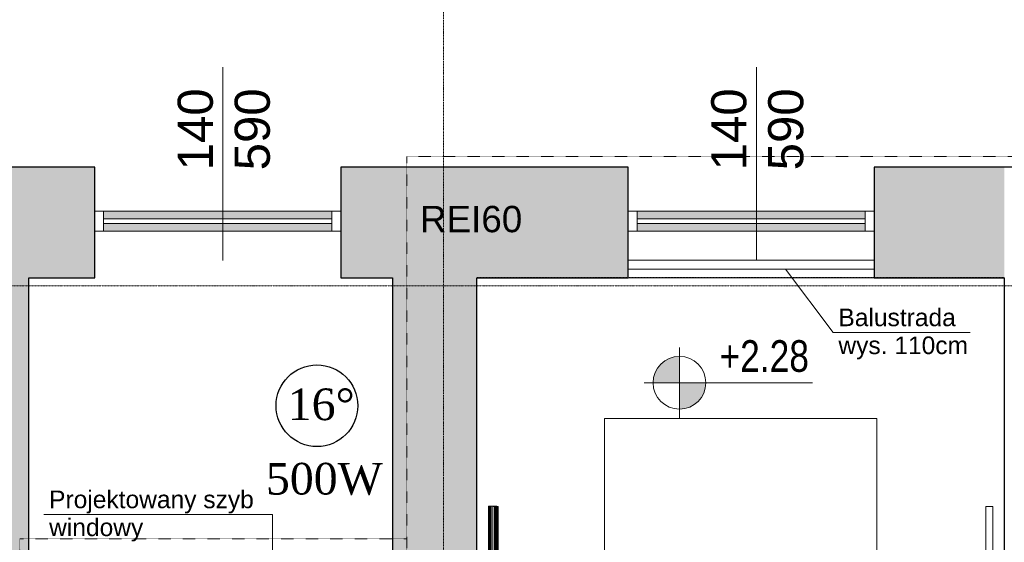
# Model space of a CAD drawing. Header units: inches. Extents: x -112469 to 885939, y -131046 to 286269.
# Tile 73 of 138: x 88894 to 94495, y -102039 to -99067. Entities that reach past the tile are written whole.
import ezdxf

# ---------------------------------------------------------------- set-up
doc = ezdxf.new("R2010")
doc.units = ezdxf.units.IN
doc.header["$MEASUREMENT"] = 0
for name, pattern in [('Aligning Line 1_8_', [0.635, 0.3175, -0.3175]), ('Linia siatki', [0.9925, 0.47, -0.2175, 0.0875, -0.2175]), ('Ponad', [0.396875, 0.238125, -0.15875])]:
    doc.linetypes.add(name, pattern=pattern)
for name, color, linetype, lineweight in [('_IS_CO opis', 26, 'Continuous', 25), ('_IS_CO zasilenie', 1, 'Continuous', 30), ('A-DETL', 251, 'Continuous', 9), ('A-DETL-THIN', 251, 'Continuous', 9), ('A-FLOR-HRAL', 251, 'Continuous', 9), ('A-FLOR-HRAL-MBND', 251, 'Ponad', 9), ('A-GLAZ', 251, 'Continuous', 9), ('A-WALL', 251, 'Continuous', 9), ('A-WALL-PATT', 254, 'Continuous', 25), ('G-ANNO-DIMS', 251, 'Continuous', 9), ('G-ANNO-TEXT', 251, 'Continuous', 9), ('S-GRID', 251, 'Continuous', 9), ('S-STRS', 251, 'Continuous', 9), ('S-STRS-ANNO', 251, 'Continuous', 9), ('S-STRS-MBND', 251, 'Ponad', 9)]:
    doc.layers.add(name, color=color, linetype=linetype, lineweight=lineweight)
doc.styles.add('Arial_2', font='arial.ttf', dxfattribs={"height": 10})
doc.styles.add('Arial_3', font='arial.ttf', dxfattribs={"height": 15})
doc.styles.add('Arial_4', font='arial.ttf', dxfattribs={"width": 0.8, "height": 18})
doc.styles.add('Arial_5', font='arial.ttf', dxfattribs={"height": 20})
doc.styles.add('krzysiek', font='times.ttf')

# ---------------------------------------------------------------- blocks, each defined once
blk = doc.blocks.new('Typ poręczy górnej - Górna poręcz_wewnętrzny_-V11-4_Poziom piętra')
at = {"layer": 'A-FLOR-HRAL', "linetype": 'Ponad'}
for p, q in [((16502.16, -9005.59), (16506.16, -9005.59)), ((16502.16, -9035.47), (16502.16, -9005.59)), ((16506.16, -9035.47), (16506.16, -9005.59)), ((16502.16, -9035.47), (16506.16, -9035.47)), ((16502.16, -9035.59), (16506.16, -9035.59)), ((16502.16, -9275.76), (16502.16, -9035.59)), ((16506.16, -9273.9), (16506.16, -9035.59))]:
    blk.add_line(p, q, dxfattribs=at)
at = {"layer": 'A-FLOR-HRAL'}
for p, q in [((16506.16, -9273.9), (16502.16, -9275.76)), ((16502.16, -9423.47), (16502.16, -9275.76)), ((16506.16, -9423.47), (16506.16, -9273.9)), ((16502.16, -9423.47), (16506.16, -9423.47))]:
    blk.add_line(p, q, dxfattribs=at)
blk = doc.blocks.new('Poręcz - Poręcz-712949-4_Poziom piętra')
at = {"layer": 'A-FLOR-HRAL-MBND'}
for p, q in [((16502.66, -9005.59), (16505.66, -9005.59)), ((16502.66, -9035.47), (16502.66, -9005.59)), ((16502.66, -9005.59), (16505.66, -9005.59)), ((16502.66, -9035.47), (16502.66, -9005.59)), ((16502.66, -9005.59), (16505.66, -9005.59)), ((16502.66, -9035.47), (16502.66, -9005.59)), ((16502.66, -9005.59), (16505.66, -9005.59)), ((16502.66, -9035.47), (16502.66, -9005.59)), ((16505.66, -9035.47), (16505.66, -9005.59)), ((16505.66, -9035.47), (16505.66, -9005.59)), ((16505.66, -9035.47), (16505.66, -9005.59)), ((16505.66, -9035.47), (16505.66, -9005.59)), ((16502.66, -9035.59), (16502.66, -9035.47)), ((16502.66, -9035.59), (16502.66, -9035.47)), ((16502.66, -9035.59), (16502.66, -9035.47)), ((16502.66, -9035.59), (16502.66, -9035.47)), ((16502.66, -9275.53), (16502.66, -9035.59)), ((16502.66, -9275.53), (16502.66, -9035.59)), ((16502.66, -9275.53), (16502.66, -9035.59)), ((16502.66, -9275.53), (16502.66, -9035.59)), ((16505.66, -9035.59), (16505.66, -9035.47)), ((16505.66, -9035.59), (16505.66, -9035.47)), ((16505.66, -9035.59), (16505.66, -9035.47)), ((16505.66, -9035.59), (16505.66, -9035.47)), ((16505.66, -9274.13), (16505.66, -9035.59)), ((16505.66, -9274.13), (16505.66, -9035.59)), ((16505.66, -9274.13), (16505.66, -9035.59)), ((16505.66, -9274.13), (16505.66, -9035.59))]:
    blk.add_line(p, q, dxfattribs=at)
blk = doc.blocks.new('Typ poręczy górnej - Górna poręcz_wewnętrzny_-V10-4_Poziom piętra')
at = {"layer": 'A-FLOR-HRAL'}
for p, q in [((16788.08, -9005.71), (16784.08, -9005.71)), ((16784.08, -9005.71), (16784.08, -9395.71)), ((16788.08, -9005.71), (16788.08, -9395.71)), ((16788.08, -9395.71), (16784.08, -9395.71))]:
    blk.add_line(p, q, dxfattribs=at)
blk = doc.blocks.new('Typ poręczy górnej - Górna poręcz_wewnętrzny_-712286-4_Poziom piętra')
at = {"layer": 'A-FLOR-HRAL'}
for p, q in [((16784.08, -9005.71), (16784.08, -9036.67)), ((16788.08, -9036.67), (16788.08, -9005.71)), ((16784.08, -9036.67), (16784.08, -9395.71)), ((16788.08, -9395.71), (16788.08, -9036.67))]:
    blk.add_line(p, q, dxfattribs=at)
at = {"layer": 'A-FLOR-HRAL', "flags": 128}
for points in [[(16785.88, -9005.71), (16786.08, -9005.71), (16786.29, -9005.71)], [(16786.29, -9395.71), (16786.08, -9395.71), (16785.88, -9395.71)]]:
    blk.add_lwpolyline(points, dxfattribs=at)
blk = doc.blocks.new('Poręcz - Poręcz-703291-4_Poziom piętra')
at = {"layer": 'A-FLOR-HRAL'}
for p, q in [((16503.66, -9005.71), (16506.66, -9005.71)), ((16503.66, -9035.71), (16503.66, -9005.71)), ((16506.66, -9035.71), (16506.66, -9005.71)), ((16503.66, -9275.06), (16503.66, -9035.71)), ((16506.66, -9273.67), (16506.66, -9035.71))]:
    blk.add_line(p, q, dxfattribs=at)
blk = doc.blocks.new('Typ poręczy górnej - Górna poręcz_wewnętrzny_-V8-4_Poziom piętra')
at = {"layer": 'A-FLOR-HRAL', "linetype": 'Ponad'}
for p, q in [((16501.16, -9005.47), (16505.16, -9005.47)), ((16501.16, -9035.47), (16501.16, -9005.47)), ((16505.16, -9035.47), (16505.16, -9005.47)), ((16501.16, -9276.23), (16501.16, -9035.47)), ((16505.16, -9274.37), (16505.16, -9035.47))]:
    blk.add_line(p, q, dxfattribs=at)
at = {"layer": 'A-FLOR-HRAL'}
for p, q in [((16505.16, -9274.37), (16501.16, -9276.23)), ((16501.16, -9425.47), (16501.16, -9276.23)), ((16505.16, -9425.47), (16505.16, -9274.37)), ((16501.16, -9425.47), (16505.16, -9425.47))]:
    blk.add_line(p, q, dxfattribs=at)
blk = doc.blocks.new('Poręcz - Poręcz-702183-4_Poziom piętra')
at = {"layer": 'A-FLOR-HRAL-MBND'}
for p, q in [((16501.66, -9005.47), (16504.66, -9005.47)), ((16501.66, -9035.47), (16501.66, -9005.47)), ((16501.66, -9005.47), (16504.66, -9005.47)), ((16501.66, -9035.47), (16501.66, -9005.47)), ((16501.66, -9005.47), (16504.66, -9005.47)), ((16501.66, -9035.47), (16501.66, -9005.47)), ((16501.66, -9005.47), (16504.66, -9005.47)), ((16501.66, -9035.47), (16501.66, -9005.47)), ((16504.66, -9035.47), (16504.66, -9005.47)), ((16504.66, -9035.47), (16504.66, -9005.47)), ((16504.66, -9035.47), (16504.66, -9005.47)), ((16504.66, -9035.47), (16504.66, -9005.47)), ((16501.66, -9276), (16501.66, -9035.47)), ((16501.66, -9276), (16501.66, -9035.47)), ((16501.66, -9276), (16501.66, -9035.47)), ((16501.66, -9276), (16501.66, -9035.47)), ((16504.66, -9274.6), (16504.66, -9035.47)), ((16504.66, -9274.6), (16504.66, -9035.47)), ((16504.66, -9274.6), (16504.66, -9035.47)), ((16504.66, -9274.6), (16504.66, -9035.47))]:
    blk.add_line(p, q, dxfattribs=at)
blk = doc.blocks.new('Aluminum_1 szybowe - OKNA NA KLATCE 140_490 wymiana-632360-4_Poziom piętra')
at = {"layer": 'A-GLAZ'}
h = blk.add_hatch(color=256, dxfattribs=at)
h.paths.add_polyline_path([(-2.24, 0.23), (-2.24, 4.67), (-132.08, 4.67), (-132.08, 0.23)])
h.paths.add_polyline_path([(-2.24, 7.21), (-2.24, 11.66), (-132.08, 11.66), (-132.08, 7.21)])
at = {"layer": 'A-GLAZ', "lineweight": 18}
for p, q in [((-132.08, 11.66), (-137.16, 11.66)), ((-132.08, 0.23), (-132.08, 11.66)), ((2.84, 11.66), (-2.24, 11.66)), ((-2.24, 11.66), (-2.24, 0.23)), ((-2.24, 7.21), (-132.08, 7.21)), ((-132.08, 7.21), (-132.08, 4.67)), ((-2.24, 4.67), (-2.24, 7.21)), ((-137.16, 0.23), (-132.08, 0.23)), ((-132.08, 4.67), (-2.24, 4.67)), ((-2.24, 0.23), (2.84, 0.23))]:
    blk.add_line(p, q, dxfattribs=at)
at = {"layer": 'A-GLAZ'}
for p, q in [((-132.08, 11.66), (-2.24, 11.66)), ((-2.24, 0.23), (-132.08, 0.23))]:
    blk.add_line(p, q, dxfattribs=at)
blk = doc.blocks.new('PIĘTRO')
at = {"layer": 'A-WALL-PATT', "lineweight": 9}
h = blk.add_hatch(color=251, dxfattribs=at)
h.paths.add_polyline_path([(13042.2, -15831.43), (13042.2, -7291.43), (12582.2, -7291.43), (12582.2, -15831.43), (12692.14, -15831.43)])
h.paths.add_polyline_path([(12692.44, -5841.43), (13042.2, -5841.43), (13042.2, 198.57), (12582.2, 198.57), (12582.2, -1965.08), (12588.55, -1965.08), (12588.55, -1985.08), (12582.2, -1985.08), (12582.2, -2105.08), (12588.55, -2105.08), (12588.55, -2125.08), (12582.2, -2125.08), (12582.2, -5841.43), (12641.41, -5841.43)])
h = blk.add_hatch(color=251, dxfattribs=at)
h.paths.add_polyline_path([(17964.73, -431.43), (18592.2, -431.43), (18592.2, 198.57), (17852.2, 198.57), (17852.2, -431.43)])
h.paths.add_polyline_path([(15592.2, -431.43), (16452.2, -431.43), (16452.2, 198.57), (14817.2, 198.57), (14817.2, -431.43), (15112.2, -431.43)])
h.paths.add_polyline_path([(13417.2, -431.43), (13417.2, 198.57), (13042.2, 198.57), (13042.2, -431.43)])
blk.add_hatch(color=251, dxfattribs=at).paths.add_polyline_path([(15592.2, -5641.43), (15592.2, -431.43), (15112.2, -431.43), (15112.2, -5641.43), (15531.23, -5641.43)])
at = {"layer": 'G-ANNO-DIMS'}
h = blk.add_hatch(color=251, dxfattribs=at)
edge = h.paths.add_edge_path()
edge.add_arc((16744.24, -1027.9), 150, 90, 180)
edge.add_line((16594.24, -1027.9), (16744.24, -1027.9))
edge.add_line((16744.24, -1027.9), (16744.24, -877.9))
h = blk.add_hatch(color=251, dxfattribs=at)
edge = h.paths.add_edge_path()
edge.add_arc((16744.24, -1027.9), 150, 270, 360)
edge.add_line((16894.24, -1027.9), (16744.24, -1027.9))
edge.add_line((16744.24, -1027.9), (16744.24, -1177.9))
at = {"layer": 'A-DETL', "color": 251, "linetype": 'Aligning Line 1_8_', "lineweight": 18}
for p, q in [((15191.51, 258.16), (19151.51, 258.16)), ((15192.2, 258.16), (15192.2, -5106.43)), ((12992.2, -1915.08), (12992.2, -5106.43)), ((15192.2, -1915.08), (12992.2, -1915.08))]:
    blk.add_line(p, q, dxfattribs=at)
at = {"layer": 'A-DETL-THIN', "color": 251}
for p, q in [((14146.8, 767.55), (14146.8, -332.45)), ((17181.8, 767.55), (17181.8, -332.45)), ((16452.2, -331.43), (17852.2, -331.43)), ((16452.2, -381.43), (17852.2, -381.43)), ((17618.45, -742), (17346.74, -381.43)), ((18398.45, -742), (17618.45, -742)), ((14427.97, -1777), (13127.97, -1777)), ((14427.97, -1777), (14427.97, -1981.43))]:
    blk.add_line(p, q, dxfattribs=at)
at = {"layer": 'A-WALL', "color": 251, "lineweight": 25}
for p, q in [((13417.2, 198.57), (12582.2, 198.57)), ((13417.2, -431.43), (13417.2, 198.57)), ((14817.2, 198.57), (14817.2, -431.43)), ((16452.2, 198.57), (14817.2, 198.57)), ((16452.2, -431.43), (16452.2, 198.57)), ((17852.2, 198.57), (17852.2, -431.43)), ((19052.2, 198.57), (17852.2, 198.57)), ((13042.2, -5181.43), (13042.2, -431.43)), ((13042.2, -431.43), (13417.2, -431.43)), ((14817.2, -431.43), (15112.2, -431.43)), ((15112.2, -431.43), (15112.2, -5151.43)), ((15592.2, -5641.43), (15592.2, -431.43)), ((15592.2, -431.43), (16452.2, -431.43)), ((17852.2, -431.43), (18592.2, -431.43)), ((18592.2, -431.43), (18592.2, -5971.43))]:
    blk.add_line(p, q, dxfattribs=at)
at = {"layer": 'G-ANNO-DIMS', "color": 251}
for p, q in [((16744.24, -827.9), (16744.24, -1227.9)), ((16744.24, -1027.9), (16744.24, -877.9)), ((16944.24, -1027.9), (16544.24, -1027.9)), ((17501.57, -1027.9), (16587.56, -1027.9)), ((16594.24, -1027.9), (16744.24, -1027.9)), ((16744.24, -1027.9), (17501.57, -1027.9)), ((16744.24, -1027.9), (16744.24, -1177.9)), ((16894.24, -1027.9), (16744.24, -1027.9))]:
    blk.add_line(p, q, dxfattribs=at)
for start, end in [(90, 180), (0, 90), (180, 270), (270, 0)]:
    blk.add_arc((16744.24, -1027.9), 150, start, end, dxfattribs=at)
at = {"layer": 'S-GRID', "color": 251, "linetype": 'Linia siatki'}
for p, q in [((15402.2, 3814.58), (15402.2, -22310.93)), ((-1420.75, -476.43), (33508.1, -476.43))]:
    blk.add_line(p, q, dxfattribs=at)
at = {"layer": 'S-STRS', "color": 251}
blk.add_line((17852.2, -431.43), (16452.2, -431.43), dxfattribs=at)
at = {"layer": 'S-STRS-ANNO', "color": 251}
for p, q in [((16317.2, -2031.43), (16317.2, -1231.43)), ((16317.2, -1231.43), (17867.2, -1231.43)), ((17867.2, -1231.43), (17867.2, -2031.43))]:
    blk.add_line(p, q, dxfattribs=at)
at = {"layer": 'S-STRS-MBND', "color": 251}
for p, q in [((18592.2, -429.01), (15592.2, -429.01)), ((15592.2, -429.01), (15592.2, -2029.01)), ((18592.2, -2029.01), (18592.2, -429.01))]:
    blk.add_line(p, q, dxfattribs=at)
at = {"layer": 'A-FLOR-HRAL', "color": 251, "xscale": 10, "yscale": 10, "zscale": 10}
for name in ['Typ poręczy górnej - Górna poręcz_wewnętrzny_-V8-4_Poziom piętra', 'Poręcz - Poręcz-702183-4_Poziom piętra', 'Typ poręczy górnej - Górna poręcz_wewnętrzny_-V11-4_Poziom piętra', 'Poręcz - Poręcz-712949-4_Poziom piętra', 'Poręcz - Poręcz-703291-4_Poziom piętra', 'Typ poręczy górnej - Górna poręcz_wewnętrzny_-V10-4_Poziom piętra', 'Typ poręczy górnej - Górna poręcz_wewnętrzny_-712286-4_Poziom piętra']:
    blk.add_blockref(name, (-149354.02, 88325.72), dxfattribs=at)
at = {"layer": 'A-GLAZ', "color": 251, "xscale": 10, "yscale": 10, "zscale": 10}
for p in [(14788.8, -167.99), (17823.8, -167.99)]:
    blk.add_blockref('Aluminum_1 szybowe - OKNA NA KLATCE 140_490 wymiana-632360-4_Poziom piętra', p, dxfattribs=at)
at = {"layer": 'G-ANNO-DIMS', "color": 251, "insert": (16971.89, -785.74), "char_height": 180, "width": 601.5934, "attachment_point": 1, "line_spacing_factor": 0.941778, "style": 'Arial_4'}
blk.add_mtext('+2.28', dxfattribs=at)
at = {"layer": 'G-ANNO-TEXT', "color": 251, "char_height": 200, "width": 577.215, "attachment_point": 1, "rotation": 90, "style": 'Arial_5'}
for s, insert in [('140', (13889.51, 180.34)), ('590', (14213.62, 180.34)), ('140', (16924.51, 180.34)), ('590', (17248.62, 180.34))]:
    blk.add_mtext(s, dxfattribs=dict(at, insert=insert))
at = {"layer": 'G-ANNO-TEXT', "color": 251, "attachment_point": 1}
for s, insert, char_height, width, style in [('REI60', (15267.55, -21.79), 150, 713.5019, 'Arial_3'), ('Balustrada', (17648.41, -606.01), 100, 801.6875, 'Arial_2'), ('wys. 110cm', (17648.41, -764.76), 100, 897.89, 'Arial_2'), ('Projektowany szyb ', (13157.93, -1641.01), 100, 1443.0375, 'Arial_2'), ('windowy', (13157.93, -1799.76), 100, 641.35, 'Arial_2')]:
    blk.add_mtext(s, dxfattribs=dict(at, insert=insert, char_height=char_height, width=width, style=style))

msp = doc.modelspace()

# ---------------------------------------------------------------- block references
at = {"layer": '_IS_CO zasilenie', "ltscale": 10}
msp.add_blockref('PIĘTRO', (75903.1, -100104.2), dxfattribs=at)

# ---------------------------------------------------------------- next in the draw order: linework, layer by layer
at = {"layer": '_IS_CO opis', "lineweight": -3, "ltscale": 15}
msp.add_circle((90584.7, -101262.6), 232.3, dxfattribs=at)

# ---------------------------------------------------------------- next in the draw order: texts
at = {"layer": '_IS_CO opis', "ltscale": 15, "char_height": 180, "attachment_point": 1, "style": 'krzysiek'}
for s, insert, width in [('16%%D', (90418.9, -101164.5), 380.431), ('500W', (90294.7, -101587.7), 999.971)]:
    msp.add_mtext(s, dxfattribs=dict(at, insert=insert, width=width))

doc.saveas('drawing.dxf')
